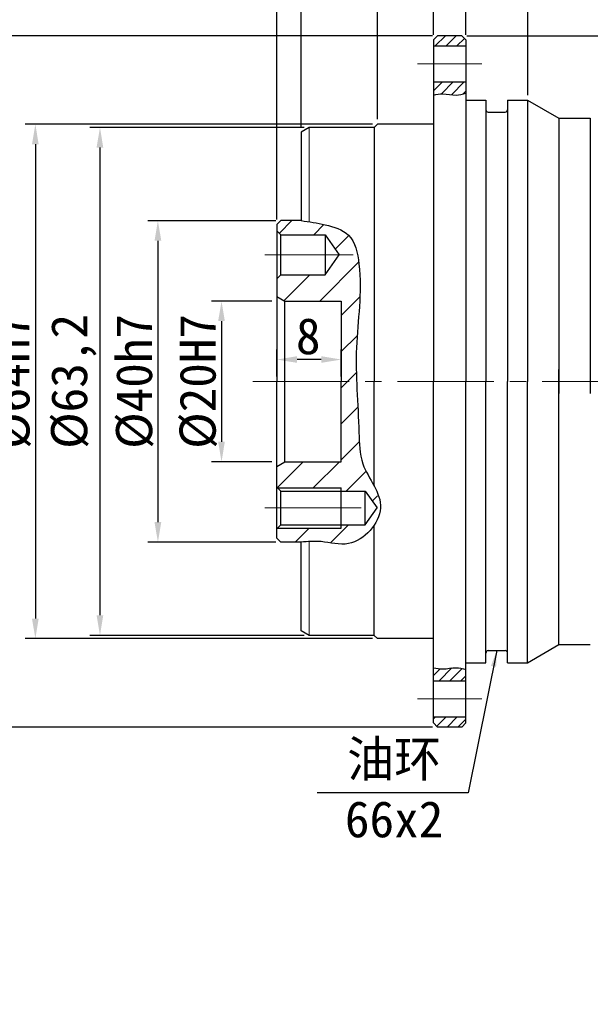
# Model space of a CAD drawing. Header units: millimetres. Extents: x 831 to 1300, y 1031 to 1361.
# Tile 9 of 12: x 994 to 1066, y 1170 to 1292. Entities that reach past the tile are written whole.
import ezdxf

# ---------------------------------------------------------------- set-up
doc = ezdxf.new("R2010")
doc.units = ezdxf.units.MM
doc.header["$PDSIZE"] = -5
doc.linetypes.add('点画线', pattern=[18, 12, -2, 2, -2])
doc.layers.get('Defpoints').update_dxf_attribs({"lineweight": 18})
for name, color, linetype, lineweight in [('7中心线层', 7, '点画线', 18), ('尺寸线', 7, 'Continuous', 18), ('尺寸线层', 3, 'Continuous', 18), ('标注线', 7, 'Continuous', 20), ('粗实线', 7, 'Continuous', 50), ('细实线', 7, 'Continuous', 18)]:
    doc.layers.add(name, color=color, linetype=linetype, lineweight=lineweight)
doc.styles.add('工程字', font='txt')
doc.dimstyles.new('ISO-25', dxfattribs={"dimtxt": 4.5, "dimasz": 1, "dimexe": 1.25, "dimexo": 0.625, "dimtad": 1, "dimtxsty": '工程字', "dimcen": 2.5, "dimdle": 2, "dimadec": 0, "dimazin": 0, "dimtfac": 1, "dimtmove": 0, "dimatfit": 3, "dimfxl": 1, "dimarcsym": 0})
doc.dimstyles.new('副本 ISO-25', dxfattribs={"dimtxt": 4.5, "dimasz": 2.5, "dimexe": 1.25, "dimexo": 0.625, "dimtad": 1, "dimtxsty": '工程字', "dimcen": 2.5, "dimdle": 5, "dimadec": 0, "dimazin": 0, "dimtfac": 1, "dimtmove": 0, "dimatfit": 3, "dimfxl": 1, "dimtolj": 1, "dimarcsym": 0})
pattern_1 = [(45, (-549.2586, 17.2613), (-2.245064, 2.245064), [])]

# ---------------------------------------------------------------- blocks, each defined once
blk = doc.blocks.new('*D74')
at = {"layer": 'Defpoints', "color": 0}
for p in [(1026.52, 1257.1), (1019.62, 1237.1), (1026.52, 1237.1)]:
    blk.add_point(p, dxfattribs=at)
at = {"layer": '尺寸线层', "color": 0, "lineweight": -2}
for p, q in [((1025.89, 1257.1), (1018.37, 1257.1)), ((1019.62, 1254.6), (1019.62, 1239.6)), ((1025.89, 1237.1), (1018.37, 1237.1))]:
    blk.add_line(p, q, dxfattribs=at)
at = {"layer": '尺寸线层', "color": 0}
for points in [[(1020.03, 1254.6), (1019.2, 1254.6), (1019.62, 1257.1)], [(1019.2, 1239.6), (1020.03, 1239.6), (1019.62, 1237.1)]]:
    blk.add_solid(points, dxfattribs=at)
at = {"layer": '尺寸线层', "color": 0, "insert": (1016.74, 1247.1), "char_height": 4.5, "attachment_point": 5, "rotation": 90, "style": '工程字'}
blk.add_mtext('\\A1;%%C20H7', dxfattribs=at)
blk = doc.blocks.new('*D75')
at = {"layer": 'Defpoints', "color": 0}
for p in [(1027.02, 1267.1), (1011.7, 1227.1), (1027.02, 1227.1)]:
    blk.add_point(p, dxfattribs=at)
at = {"layer": '尺寸线层', "color": 0, "lineweight": -2}
for p, q in [((1026.39, 1267.1), (1010.45, 1267.1)), ((1011.7, 1264.6), (1011.7, 1229.6)), ((1026.39, 1227.1), (1010.45, 1227.1))]:
    blk.add_line(p, q, dxfattribs=at)
at = {"layer": '尺寸线层', "color": 0}
for points in [[(1012.12, 1264.6), (1011.28, 1264.6), (1011.7, 1267.1)], [(1011.28, 1229.6), (1012.12, 1229.6), (1011.7, 1227.1)]]:
    blk.add_solid(points, dxfattribs=at)
at = {"layer": '尺寸线层', "color": 0, "insert": (1008.83, 1247.1), "char_height": 4.5, "attachment_point": 5, "rotation": 90, "style": '工程字'}
blk.add_mtext('\\A1;%%C40h7', dxfattribs=at)
blk = doc.blocks.new('*D76')
at = {"layer": 'Defpoints', "color": 0}
for p in [(1039.02, 1279.1), (996.45, 1215.1), (1039.02, 1215.1)]:
    blk.add_point(p, dxfattribs=at)
at = {"layer": '尺寸线层', "color": 0, "lineweight": -2}
for p, q in [((1038.39, 1279.1), (995.2, 1279.1)), ((996.45, 1276.6), (996.45, 1217.6)), ((1038.39, 1215.1), (995.2, 1215.1))]:
    blk.add_line(p, q, dxfattribs=at)
at = {"layer": '尺寸线层', "color": 0}
for points in [[(996.86, 1276.6), (996.03, 1276.6), (996.45, 1279.1)], [(996.03, 1217.6), (996.86, 1217.6), (996.45, 1215.1)]]:
    blk.add_solid(points, dxfattribs=at)
at = {"layer": '尺寸线层', "color": 0, "insert": (993.57, 1247.1), "char_height": 4.5, "attachment_point": 5, "rotation": 90, "style": '工程字'}
blk.add_mtext('\\A1;%%C64h7', dxfattribs=at)
blk = doc.blocks.new('*D77')
at = {"layer": 'Defpoints', "color": 0}
for p in [(989.02, 1290.1), (1046.52, 1290.1), (1046.52, 1204.1)]:
    blk.add_point(p, dxfattribs=at)
at = {"layer": '尺寸线层', "color": 0, "lineweight": -2}
for p, q in [((1045.89, 1290.1), (987.77, 1290.1)), ((989.02, 1206.6), (989.02, 1287.6)), ((1045.89, 1204.1), (987.77, 1204.1))]:
    blk.add_line(p, q, dxfattribs=at)
at = {"layer": '尺寸线层', "color": 0}
for points in [[(989.44, 1287.6), (988.61, 1287.6), (989.02, 1290.1)], [(988.61, 1206.6), (989.44, 1206.6), (989.02, 1204.1)]]:
    blk.add_solid(points, dxfattribs=at)
at = {"layer": '尺寸线层', "color": 0, "insert": (986.15, 1246.73), "char_height": 4.5, "attachment_point": 5, "rotation": 90, "style": '工程字'}
blk.add_mtext('\\A1;%%C86', dxfattribs=at)
blk = doc.blocks.new('*D78')
at = {"layer": 'Defpoints', "color": 0}
for p in [(1046.02, 1296.23), (1046.02, 1289.6), (1039.02, 1279.1)]:
    blk.add_point(p, dxfattribs=at)
at = {"layer": '尺寸线层', "color": 0, "lineweight": -2}
for p, q in [((1039.02, 1279.73), (1039.02, 1297.48)), ((1046.02, 1290.23), (1046.02, 1297.48)), ((1041.52, 1296.23), (1043.52, 1296.23))]:
    blk.add_line(p, q, dxfattribs=at)
at = {"layer": '尺寸线层', "color": 0}
for points in [[(1041.52, 1296.65), (1041.52, 1295.81), (1039.02, 1296.23)], [(1043.52, 1295.81), (1043.52, 1296.65), (1046.02, 1296.23)]]:
    blk.add_solid(points, dxfattribs=at)
at = {"layer": '尺寸线层', "color": 0, "insert": (1042.52, 1299.1), "char_height": 4.5, "attachment_point": 5, "style": '工程字'}
blk.add_mtext('\\A1;7', dxfattribs=at)
blk = doc.blocks.new('*D79')
at = {"layer": 'Defpoints', "color": 0}
for p in [(1026.52, 1296.23), (1029.52, 1278.13), (1026.52, 1266.6)]:
    blk.add_point(p, dxfattribs=at)
at = {"layer": '尺寸线层', "color": 0, "lineweight": -2}
for p, q in [((1026.52, 1267.23), (1026.52, 1297.48)), ((1029.52, 1278.75), (1029.52, 1297.48)), ((1024.02, 1296.23), (1017.83, 1296.23)), ((1029.52, 1296.23), (1026.52, 1296.23)), ((1032.02, 1296.23), (1034.52, 1296.23))]:
    blk.add_line(p, q, dxfattribs=at)
at = {"layer": '尺寸线层', "color": 0}
for points in [[(1024.02, 1295.81), (1024.02, 1296.65), (1026.52, 1296.23)], [(1032.02, 1296.65), (1032.02, 1295.81), (1029.52, 1296.23)]]:
    blk.add_solid(points, dxfattribs=at)
at = {"layer": '尺寸线层', "color": 0, "insert": (1019.67, 1299.1), "char_height": 4.5, "attachment_point": 5, "style": '工程字'}
blk.add_mtext('\\A1;3', dxfattribs=at)
blk = doc.blocks.new('*D80')
at = {"layer": 'Defpoints', "color": 0}
for p in [(1050.02, 1296.23), (1050.02, 1289.6), (1057.72, 1282.1)]:
    blk.add_point(p, dxfattribs=at)
at = {"layer": '尺寸线层', "color": 0, "lineweight": -2}
for p, q in [((1050.02, 1290.23), (1050.02, 1297.48)), ((1057.72, 1282.73), (1057.72, 1297.48)), ((1050.02, 1296.23), (1037.39, 1296.23)), ((1055.22, 1296.23), (1052.52, 1296.23))]:
    blk.add_line(p, q, dxfattribs=at)
at = {"layer": '尺寸线层', "color": 0}
for points in [[(1052.52, 1296.65), (1052.52, 1295.81), (1050.02, 1296.23)], [(1055.22, 1295.81), (1055.22, 1296.65), (1057.72, 1296.23)]]:
    blk.add_solid(points, dxfattribs=at)
at = {"layer": '尺寸线层', "color": 0, "insert": (1042.45, 1299.48), "char_height": 4.5, "attachment_point": 5, "style": '工程字'}
blk.add_mtext('\\A1;7,7', dxfattribs=at)
blk = doc.blocks.new('*D81')
at = {"layer": 'Defpoints', "color": 0}
for p in [(1046.02, 1306.23), (1046.02, 1289.6), (1050.02, 1289.6)]:
    blk.add_point(p, dxfattribs=at)
at = {"layer": '尺寸线层', "color": 0, "lineweight": -2}
for p, q in [((1046.02, 1290.23), (1046.02, 1307.48)), ((1050.02, 1290.23), (1050.02, 1307.48)), ((1043.52, 1306.23), (1041.02, 1306.23)), ((1050.02, 1306.23), (1046.02, 1306.23)), ((1052.52, 1306.23), (1055.02, 1306.23))]:
    blk.add_line(p, q, dxfattribs=at)
at = {"layer": '尺寸线层', "color": 0}
for points in [[(1043.52, 1305.82), (1043.52, 1306.65), (1046.02, 1306.23)], [(1052.52, 1306.65), (1052.52, 1305.82), (1050.02, 1306.23)]]:
    blk.add_solid(points, dxfattribs=at)
at = {"layer": '尺寸线层', "color": 0, "insert": (1048.02, 1309.11), "char_height": 4.5, "attachment_point": 5, "style": '工程字'}
blk.add_mtext('\\A1;4', dxfattribs=at)
blk = doc.blocks.new('*D82')
at = {"layer": 'Defpoints', "color": 0}
for p in [(1026.52, 1306.23), (1046.02, 1289.6), (1026.52, 1266.6)]:
    blk.add_point(p, dxfattribs=at)
at = {"layer": '尺寸线层', "color": 0, "lineweight": -2}
for p, q in [((1026.52, 1267.23), (1026.52, 1307.48)), ((1046.02, 1290.23), (1046.02, 1307.48)), ((1043.52, 1306.23), (1029.02, 1306.23))]:
    blk.add_line(p, q, dxfattribs=at)
at = {"layer": '尺寸线层', "color": 0}
for points in [[(1029.02, 1306.65), (1029.02, 1305.82), (1026.52, 1306.23)], [(1043.52, 1305.82), (1043.52, 1306.65), (1046.02, 1306.23)]]:
    blk.add_solid(points, dxfattribs=at)
at = {"layer": '尺寸线层', "color": 0, "insert": (1036.27, 1309.49), "char_height": 4.5, "attachment_point": 5, "style": '工程字'}
blk.add_mtext('\\A1;19,5', dxfattribs=at)
blk = doc.blocks.new('*D83')
at = {"layer": 'Defpoints', "color": 0}
for p in [(1049.52, 1290.1), (1174.68, 1290.1), (1145.02, 1169.6)]:
    blk.add_point(p, dxfattribs=at)
at = {"layer": '尺寸线层', "color": 0, "lineweight": -2}
for p, q in [((1050.14, 1290.1), (1175.93, 1290.1)), ((1174.68, 1172.1), (1174.68, 1287.6)), ((1145.64, 1169.6), (1175.93, 1169.6))]:
    blk.add_line(p, q, dxfattribs=at)
at = {"layer": '尺寸线层', "color": 0}
for points in [[(1175.1, 1287.6), (1174.26, 1287.6), (1174.68, 1290.1)], [(1174.26, 1172.1), (1175.1, 1172.1), (1174.68, 1169.6)]]:
    blk.add_solid(points, dxfattribs=at)
at = {"layer": '尺寸线层', "color": 0, "insert": (1171.43, 1225.6), "char_height": 4.5, "attachment_point": 5, "rotation": 90, "style": '工程字'}
blk.add_mtext('\\A1;120,5', dxfattribs=at)
blk = doc.blocks.new('*D84')
at = {"layer": 'Defpoints', "color": 0}
for p in [(1050.02, 1306.23), (1050.02, 1289.6), (1115.52, 1247.1)]:
    blk.add_point(p, dxfattribs=at)
at = {"layer": '尺寸线层', "color": 0, "lineweight": -2}
for p, q in [((1050.02, 1290.23), (1050.02, 1307.48)), ((1115.52, 1247.73), (1115.52, 1307.48)), ((1113.02, 1306.23), (1052.52, 1306.23))]:
    blk.add_line(p, q, dxfattribs=at)
at = {"layer": '尺寸线层', "color": 0}
for points in [[(1052.52, 1306.65), (1052.52, 1305.82), (1050.02, 1306.23)], [(1113.02, 1305.82), (1113.02, 1306.65), (1115.52, 1306.23)]]:
    blk.add_solid(points, dxfattribs=at)
at = {"layer": '尺寸线层', "color": 0, "insert": (1082.77, 1309.49), "char_height": 4.5, "attachment_point": 5, "style": '工程字'}
blk.add_mtext('\\A1;65,5', dxfattribs=at)
blk = doc.blocks.new('*D85')
at = {"layer": 'Defpoints', "color": 0}
for p in [(1026.52, 1314.62), (1026.52, 1266.6), (1145.52, 1226.58)]:
    blk.add_point(p, dxfattribs=at)
at = {"layer": '尺寸线层', "color": 0, "lineweight": -2}
for p, q in [((1026.52, 1267.23), (1026.52, 1315.87)), ((1145.52, 1227.2), (1145.52, 1315.87)), ((1143.02, 1314.62), (1029.02, 1314.62))]:
    blk.add_line(p, q, dxfattribs=at)
at = {"layer": '尺寸线层', "color": 0}
for points in [[(1029.02, 1315.03), (1029.02, 1314.2), (1026.52, 1314.62)], [(1143.02, 1314.2), (1143.02, 1315.03), (1145.52, 1314.62)]]:
    blk.add_solid(points, dxfattribs=at)
at = {"layer": '尺寸线层', "color": 0, "insert": (1086.02, 1317.49), "char_height": 4.5, "attachment_point": 5, "style": '工程字'}
blk.add_mtext('\\A1;119', dxfattribs=at)
blk = doc.blocks.new('*D87')
at = {"layer": 'Defpoints', "color": 0}
for p in [(1030.52, 1278.7), (1004.49, 1215.5), (1030.52, 1215.5)]:
    blk.add_point(p, dxfattribs=at)
at = {"layer": '尺寸线层', "color": 0, "lineweight": -2}
for p, q in [((1029.89, 1278.7), (1003.24, 1278.7)), ((1004.49, 1276.2), (1004.49, 1218)), ((1029.89, 1215.5), (1003.24, 1215.5))]:
    blk.add_line(p, q, dxfattribs=at)
at = {"layer": '尺寸线层', "color": 0}
for points in [[(1004.9, 1276.2), (1004.07, 1276.2), (1004.49, 1278.7)], [(1004.07, 1218), (1004.9, 1218), (1004.49, 1215.5)]]:
    blk.add_solid(points, dxfattribs=at)
at = {"layer": '尺寸线层', "color": 0, "insert": (1001.23, 1247.1), "char_height": 4.5, "attachment_point": 5, "rotation": 90, "style": '工程字'}
blk.add_mtext('\\A1;%%C63,2', dxfattribs=at)
blk = doc.blocks.new('*D100')
at = {"layer": 'Defpoints', "color": 0}
for p in [(1026.52, 1249.82), (1026.52, 1247.1), (1034.52, 1247.1)]:
    blk.add_point(p, dxfattribs=at)
at = {"layer": '尺寸线层', "color": 0, "lineweight": -2}
for p, q in [((1026.52, 1247.73), (1026.52, 1251.07)), ((1034.52, 1247.73), (1034.52, 1251.07)), ((1032.02, 1249.82), (1029.02, 1249.82))]:
    blk.add_line(p, q, dxfattribs=at)
at = {"layer": '尺寸线层', "color": 0}
for points in [[(1029.02, 1250.24), (1029.02, 1249.41), (1026.52, 1249.82)], [(1032.02, 1249.41), (1032.02, 1250.24), (1034.52, 1249.82)]]:
    blk.add_solid(points, dxfattribs=at)
at = {"layer": '尺寸线层', "color": 0, "insert": (1030.41, 1252.7), "char_height": 4.5, "attachment_point": 5, "style": '工程字'}
blk.add_mtext('\\A1;8', dxfattribs=at)

msp = doc.modelspace()

# ---------------------------------------------------------------- hatches: boundary and pattern name
at = {"layer": '尺寸线'}
h = msp.add_hatch(dxfattribs=at)
h.set_pattern_fill('ANSI31', style=0)
h.set_pattern_definition(pattern_1)
edge = h.paths.add_edge_path()
edge.add_line((1026.5158, 1257.6817), (1027.5158, 1257.1043))
edge.add_line((1027.5158, 1257.1043), (1034.5158, 1257.1043))
edge.add_line((1034.5158, 1257.1043), (1034.5158, 1247.1043))
edge.add_line((1034.5158, 1247.1043), (1036.4301, 1247.1043))
edge.add_spline(control_points=[(1036.4301, 1247.1043), (1036.3778, 1248.5206), (1036.3053, 1253.3702), (1037.3727, 1259.2834), (1036.0301, 1265.6058), (1032.5176, 1266.6675), (1030.5052, 1266.9603), (1029.5158, 1267.1043)], knot_values=[0, 0, 0, 0, 4.25660228, 14.66840407, 18.479852, 21.63620278, 24.68852808, 24.68852808, 24.68852808, 24.68852808], degree=3, periodic=0)
edge.add_line((1029.5158, 1267.1043), (1027.0158, 1267.1043))
edge.add_line((1027.0158, 1267.1043), (1026.5158, 1266.6043))
edge.add_line((1026.5158, 1266.6043), (1026.5158, 1265.8543))
edge.add_line((1026.5158, 1265.8543), (1027.0158, 1265.3543))
edge.add_line((1027.0158, 1265.3543), (1032.5158, 1265.3543))
edge.add_line((1032.5158, 1265.3543), (1034.2479, 1262.8543))
edge.add_line((1034.2479, 1262.8543), (1032.5158, 1260.3543))
edge.add_line((1032.5158, 1260.3543), (1027.0158, 1260.3543))
edge.add_line((1027.0158, 1260.3543), (1026.5158, 1259.8543))
edge.add_line((1026.5158, 1259.8543), (1026.5158, 1257.6817))
h = msp.add_hatch(dxfattribs=at)
h.set_pattern_fill('ANSI31', style=0)
h.set_pattern_definition(pattern_1)
edge = h.paths.add_edge_path()
edge.add_line((1039.0158, 1231.3543), (1039.0158, 1233.2464))
edge.add_spline(control_points=[(1039.0158, 1233.2464), (1038.8986, 1233.5243), (1038.762, 1233.8005), (1038.6158, 1234.0763)], knot_values=[37.93697808, 37.93697808, 37.93697808, 37.93697808, 38.84317579, 38.84317579, 38.84317579, 38.84317579], degree=3, periodic=0)
edge.add_spline(control_points=[(1038.6158, 1234.0763), (1038.1337, 1234.9861), (1036.774, 1237.0873), (1036.7456, 1241.5586), (1036.5077, 1245.0042), (1036.4301, 1247.1043)], knot_values=[24.68852808, 24.68852808, 24.68852808, 24.68852808, 27.67801093, 31.62506894, 37.93697808, 37.93697808, 37.93697808, 37.93697808], degree=3, periodic=0)
edge.add_line((1036.4301, 1247.1043), (1034.5158, 1247.1043))
edge.add_line((1034.5158, 1247.1043), (1034.5158, 1237.1043))
edge.add_line((1034.5158, 1237.1043), (1027.5158, 1237.1043))
edge.add_line((1027.5158, 1237.1043), (1026.5158, 1236.527))
edge.add_line((1026.5158, 1236.527), (1026.5158, 1233.9543))
edge.add_line((1026.5158, 1233.9543), (1026.6158, 1233.8543))
edge.add_line((1026.6158, 1233.8543), (1034.5158, 1233.8543))
edge.add_line((1034.5158, 1233.8543), (1034.5158, 1233.4543))
edge.add_line((1034.5158, 1233.4543), (1037.5158, 1233.4543))
edge.add_line((1037.5158, 1233.4543), (1038.9707, 1231.3543))
edge.add_line((1038.9707, 1231.3543), (1039.0158, 1231.3543))
h.paths.add_polyline_path([(996.5488, 1237.6356), (996.5488, 1256.5731), (1006.1113, 1256.5731), (1006.1113, 1237.6356)], flags=24)
h.paths.add_polyline_path([(981.6483, 1241.8551), (981.6483, 1251.6112), (990.6483, 1251.6112), (990.6483, 1241.8551)], flags=24)
h.paths.add_polyline_path([(966.0514, 1243.9154), (966.0514, 1250.2933), (975.0514, 1250.2933), (975.0514, 1243.9154)], flags=24)
h.paths.add_polyline_path([(977.2741, 1217.3069), (987.0271, 1217.3069), (987.0271, 1208.3069), (977.2741, 1208.3069)], flags=24)
h.paths.add_polyline_path([(1004.3266, 1239.4168), (1004.3266, 1254.7918), (1013.3266, 1254.7918), (1013.3266, 1239.4168)], flags=24)
h.paths.add_polyline_path([(989.0706, 1239.4168), (989.0706, 1254.7918), (998.0706, 1254.7918), (998.0706, 1239.4168)], flags=24)
h.paths.add_polyline_path([(1028.5329, 1257.1982), (1032.2829, 1257.1982), (1032.2829, 1248.1982), (1028.5329, 1248.1982)], flags=24)
h.paths.add_polyline_path([(1012.2432, 1239.4168), (1012.2432, 1254.7918), (1021.2432, 1254.7918), (1021.2432, 1239.4168)], flags=24)
h = msp.add_hatch(dxfattribs=at)
h.set_pattern_fill('ANSI31', style=0)
h.set_pattern_definition(pattern_1)
edge = h.paths.add_edge_path()
edge.add_spline(control_points=[(1029.5158, 1227.1044), (1029.8491, 1227.1313), (1030.1824, 1227.1582), (1030.5158, 1227.176)], knot_values=[51.72933406, 51.72933406, 51.72933406, 51.72933406, 52.73024776, 52.73024776, 52.73024776, 52.73024776], degree=3, periodic=0)
edge.add_spline(control_points=[(1030.5158, 1227.176), (1031.0104, 1227.2026), (1032.6497, 1227.2245), (1035.5447, 1226.3094), (1037.8588, 1228.0855), (1038.6158, 1229.2157)], knot_values=[43.07975906, 43.07975906, 43.07975906, 43.07975906, 44.56452571, 47.9984859, 51.72933406, 51.72933406, 51.72933406, 51.72933406], degree=3, periodic=0)
edge.add_spline(control_points=[(1038.6158, 1229.2157), (1038.7685, 1229.4437), (1038.903, 1229.6801), (1039.0158, 1229.9209)], knot_values=[42.32708662, 42.32708662, 42.32708662, 42.32708662, 43.07975906, 43.07975906, 43.07975906, 43.07975906], degree=3, periodic=0)
edge.add_line((1039.0158, 1229.9209), (1039.0158, 1231.3543))
edge.add_line((1039.0158, 1231.3543), (1038.9707, 1231.3543))
edge.add_line((1038.9707, 1231.3543), (1037.5158, 1229.2543))
edge.add_line((1037.5158, 1229.2543), (1034.5158, 1229.2543))
edge.add_line((1034.5158, 1229.2543), (1034.5158, 1228.8543))
edge.add_line((1034.5158, 1228.8543), (1026.6158, 1228.8543))
edge.add_line((1026.6158, 1228.8543), (1026.5158, 1228.7543))
edge.add_line((1026.5158, 1228.7543), (1026.5158, 1227.6043))
edge.add_line((1026.5158, 1227.6043), (1027.0158, 1227.1043))
edge.add_line((1027.0158, 1227.1043), (1029.5158, 1227.1044))
at = {"layer": '标注线', "lineweight": -3}
h = msp.add_hatch(dxfattribs=at)
h.set_pattern_fill('ANSI31', color=256, scale=0.3, style=0)
h.set_pattern_definition([(45, (-3886.7981, 2067.2727), (-0.67351921, 0.67351921), [])])
h.paths.add_polyline_path([(1050.0158, 1289.6043), (1049.5158, 1290.1043), (1046.5158, 1290.1043), (1046.0158, 1289.6043), (1046.0158, 1288.8543), (1050.0158, 1288.8543)])
edge = h.paths.add_edge_path()
edge.add_line((1050.0158, 1284.3543), (1046.0158, 1284.3543))
edge.add_line((1046.0158, 1284.3543), (1046.0158, 1282.734))
edge.add_spline(control_points=[(1046.0158, 1282.734), (1046.3986, 1282.8246), (1047.3225, 1282.9701), (1048.6892, 1282.6093), (1049.6188, 1282.8179), (1050.0158, 1282.9514)], knot_values=[0.91672732, 0.91672732, 0.91672732, 0.91672732, 2.08894861, 3.73307331, 4.98058606, 4.98058606, 4.98058606, 4.98058606], degree=3, periodic=0)
edge.add_line((1050.0158, 1282.9514), (1050.0158, 1284.3543))
edge = h.paths.add_edge_path()
edge.add_spline(control_points=[(1050.0158, 1211.2572), (1049.6188, 1211.3907), (1048.6892, 1211.5993), (1047.3225, 1211.2386), (1046.3986, 1211.384), (1046.0158, 1211.4747)], knot_values=[0.91672732, 0.91672732, 0.91672732, 0.91672732, 2.16424007, 3.80836477, 4.98058606, 4.98058606, 4.98058606, 4.98058606], degree=3, periodic=0)
edge.add_line((1046.0158, 1211.4747), (1046.0158, 1209.8543))
edge.add_line((1046.0158, 1209.8543), (1050.0158, 1209.8543))
edge.add_line((1050.0158, 1209.8543), (1050.0158, 1211.2572))
h.paths.add_polyline_path([(1050.0158, 1205.3543), (1046.0158, 1205.3543), (1046.0158, 1204.6043), (1046.5158, 1204.1043), (1049.5158, 1204.1043), (1050.0158, 1204.6043)])

# ---------------------------------------------------------------- linework, layer by layer
at = {"layer": '7中心线层'}
for p, q in [((1044.0158, 1286.6043), (1052.0158, 1286.6043)), ((1044.0158, 1286.6043), (1052.0158, 1286.6043)), ((1025.0158, 1262.8543), (1036.0158, 1262.8543)), ((1023.5158, 1247.1043), (1115.5158, 1247.1043)), ((1025.0158, 1231.3543), (1039.0158, 1231.3543)), ((1044.0158, 1207.6043), (1052.0158, 1207.6043)), ((1044.0158, 1207.6043), (1052.0158, 1207.6043))]:
    msp.add_line(p, q, dxfattribs=at)
at = {"layer": '尺寸线', "color": 7}
for p, q in [((1030.5158, 1278.7043), (1030.5158, 1266.9557)), ((1030.5158, 1215.5043), (1030.5158, 1227.176))]:
    msp.add_line(p, q, dxfattribs=at)
at = {"layer": '粗实线', "linetype": 'Continuous', "lineweight": 30}
for p, q in [((1046.5158, 1290.1043), (1046.0158, 1289.6043)), ((1049.5158, 1290.1043), (1046.5158, 1290.1043)), ((1050.0158, 1289.6043), (1049.5158, 1290.1043)), ((1046.0158, 1289.6043), (1046.0158, 1247.1043)), ((1046.0158, 1288.8543), (1050.0158, 1288.8543)), ((1050.0158, 1289.6043), (1050.0158, 1247.1043)), ((1046.0158, 1284.3543), (1050.0158, 1284.3543)), ((1050.0158, 1282.1043), (1052.5158, 1282.1043)), ((1052.5158, 1282.1043), (1052.5158, 1247.1043)), ((1055.2158, 1282.1043), (1057.7158, 1282.1043)), ((1055.2158, 1282.1043), (1055.2158, 1247.1043)), ((1057.7158, 1282.1043), (1061.6129, 1279.8543)), ((1057.7158, 1282.1043), (1057.7158, 1247.1043)), ((1052.8158, 1280.6043), (1054.9158, 1280.6043)), ((1039.0158, 1279.1043), (1038.6158, 1278.7043)), ((1046.0158, 1279.1043), (1039.0158, 1279.1043)), ((1061.6129, 1279.8543), (1065.5158, 1279.8543)), ((1061.6129, 1279.8543), (1061.6129, 1245.6043)), ((1065.5158, 1279.8544), (1065.5158, 1245.6044)), ((1030.5158, 1278.7043), (1029.5158, 1278.127)), ((1029.5158, 1278.127), (1029.5158, 1267.1043)), ((1038.6158, 1278.7043), (1030.5158, 1278.7043)), ((1038.6158, 1278.7043), (1038.6158, 1247.1043)), ((1027.0158, 1267.1043), (1026.5158, 1266.6043)), ((1029.5158, 1267.1043), (1027.0158, 1267.1043)), ((1026.5158, 1266.6043), (1026.5158, 1247.1043)), ((1027.0158, 1265.3543), (1026.5158, 1265.8543)), ((1027.0158, 1260.3543), (1027.0158, 1265.3543)), ((1027.0158, 1265.3543), (1032.5158, 1265.3543)), ((1032.5158, 1265.3543), (1032.5158, 1260.3543)), ((1032.5158, 1265.3543), (1034.2479, 1262.8543)), ((1032.5158, 1260.3543), (1034.2479, 1262.8543)), ((1027.0158, 1260.3543), (1026.5158, 1259.8543)), ((1027.0158, 1260.3543), (1032.5158, 1260.3543)), ((1026.5158, 1257.6817), (1027.5158, 1257.1043)), ((1027.5158, 1237.1043), (1027.5158, 1257.1043)), ((1027.5158, 1257.1043), (1034.5158, 1257.1043)), ((1034.5158, 1257.1043), (1034.5158, 1247.1043)), ((1061.6129, 1214.3543), (1061.6129, 1248.6043)), ((1026.5158, 1227.6043), (1026.5158, 1247.1043)), ((1034.5158, 1237.1043), (1034.5158, 1247.1043)), ((1038.6158, 1234.0763), (1038.6158, 1247.1043)), ((1046.0158, 1204.6043), (1046.0158, 1247.1043)), ((1050.0158, 1204.6043), (1050.0158, 1247.1043)), ((1052.5158, 1212.1043), (1052.5158, 1247.1043)), ((1055.2158, 1212.1043), (1055.2158, 1247.1043)), ((1057.7158, 1212.1043), (1057.7158, 1247.1043)), ((1026.5158, 1236.527), (1027.5158, 1237.1043)), ((1027.5158, 1237.1043), (1034.5158, 1237.1043)), ((1027.0158, 1233.4543), (1026.5158, 1233.9543)), ((1034.5158, 1228.8543), (1034.5158, 1233.8543)), ((1027.0158, 1229.2543), (1027.0158, 1233.4543)), ((1027.0158, 1233.4543), (1037.5158, 1233.4543)), ((1037.5158, 1229.2543), (1037.5158, 1233.4543)), ((1037.5158, 1233.4543), (1038.9707, 1231.3543)), ((1037.5158, 1229.2543), (1038.9707, 1231.3543)), ((1027.0158, 1229.2543), (1026.5158, 1228.7543)), ((1027.0158, 1229.2543), (1037.5158, 1229.2543)), ((1038.6158, 1215.5043), (1038.6158, 1229.2157)), ((1027.0158, 1227.1043), (1026.5158, 1227.6043)), ((1029.5158, 1227.1044), (1027.0158, 1227.1043)), ((1029.5158, 1216.0817), (1029.5158, 1227.1044)), ((1030.5158, 1215.5043), (1029.5158, 1216.0817)), ((1038.6158, 1215.5043), (1030.5158, 1215.5043)), ((1039.0158, 1215.1043), (1038.6158, 1215.5043)), ((1046.0158, 1215.1043), (1039.0158, 1215.1043)), ((1057.7158, 1212.1043), (1061.6129, 1214.3543)), ((1061.6129, 1214.3543), (1065.5158, 1214.3543)), ((1052.8158, 1213.6043), (1054.9158, 1213.6043)), ((1050.0158, 1212.1043), (1052.5158, 1212.1043)), ((1055.2158, 1212.1043), (1057.7158, 1212.1043)), ((1046.0158, 1209.8543), (1050.0158, 1209.8543)), ((1046.0158, 1205.3543), (1050.0158, 1205.3543)), ((1046.5158, 1204.1043), (1046.0158, 1204.6043)), ((1050.0158, 1204.6043), (1049.5158, 1204.1043)), ((1049.5158, 1204.1043), (1046.5158, 1204.1043))]:
    msp.add_line(p, q, dxfattribs=at)
for centre, start, end in [((1052.8158, 1280.9043), 180, 270), ((1054.9158, 1280.9043), 270, 0), ((1052.8158, 1213.3043), 90, 180), ((1054.9158, 1213.3043), 0, 90)]:
    msp.add_arc(centre, 0.3, start, end, dxfattribs=at)
at = {"layer": '细实线', "linetype": 'Continuous', "lineweight": -3}
for p, q in [((1026.6158, 1233.8543), (1034.5158, 1233.8543)), ((1026.6158, 1228.8543), (1034.5158, 1228.8543))]:
    msp.add_line(p, q, dxfattribs=at)
for points in [[(1046.0158, 1282.734), (1046.3986, 1282.8246), (1047.3225, 1282.9701), (1048.6892, 1282.6093), (1049.6188, 1282.8179), (1050.0158, 1282.9514)], [(1046.0158, 1211.4747), (1046.3986, 1211.384), (1047.3225, 1211.2386), (1048.6892, 1211.5993), (1049.6188, 1211.3907), (1050.0158, 1211.2572)]]:
    msp.add_open_spline(points, degree=3, knots=[0.91672732, 0.91672732, 0.91672732, 0.91672732, 2.08894861, 3.73307331, 4.98058606, 4.98058606, 4.98058606, 4.98058606], dxfattribs=at)
msp.add_spline([(1029.5158, 1267.1043), (1032.5235, 1266.5842), (1035.4097, 1265.3065), (1036.7249, 1261.7292), (1036.4131, 1251.3221), (1036.7187, 1240.758), (1037.2115, 1236.8418), (1039.4017, 1231.3474), (1035.426, 1226.923), (1032.0007, 1227.1664), (1029.5158, 1227.1044)], degree=3, dxfattribs=at)

# ---------------------------------------------------------------- texts
at = {"layer": '尺寸线层', "insert": (1041.0958, 1196.3478), "char_height": 4.5, "width": 21.443541, "attachment_point": 5, "style": '工程字'}
msp.add_mtext('油环66x2', dxfattribs=at)

# ---------------------------------------------------------------- dimensions: what is measured, and where the dimension line sits
at = {"layer": '尺寸线层'}
dim = msp.add_linear_dim(base=(1026.5158, 1314.617), p1=(1145.5158, 1226.5763), p2=(1026.5158, 1266.6043), dimstyle='副本 ISO-25', dxfattribs=at)
dim.commit()
dim.dimension.update_dxf_attribs({"geometry": '*D85', "text_midpoint": (1086.0158, 1317.492)})
for base, p1, p2, picture, middle in [((1026.5158, 1306.2332), (1046.0158, 1289.6043), (1026.5158, 1266.6043), '*D82', (1036.2658, 1309.4853)), ((1050.0158, 1306.2332), (1115.5158, 1247.1043), (1050.0158, 1289.6043), '*D84', (1082.7658, 1309.4853)), ((1050.0158, 1296.2284), (1057.7158, 1282.1043), (1050.0158, 1289.6043), '*D80', (1042.4537, 1299.4805)), ((1026.5158, 1296.2284), (1029.5158, 1278.127), (1026.5158, 1266.6043), '*D79', (1019.6715, 1299.1034)), ((1046.0158, 1296.2284), (1039.0158, 1279.1043), (1046.0158, 1289.6043), '*D78', (1042.5158, 1299.1034))]:
    dim = msp.add_linear_dim(base=base, p1=p1, p2=p2, dimstyle='副本 ISO-25', override={"dimtxsty": '工程字'}, dxfattribs=at)
    dim.commit()
    dim.dimension.update_dxf_attribs({"geometry": picture, "text_midpoint": middle})
for base, p1, p2, picture, middle in [((1046.0158, 1306.2332), (1050.0158, 1289.6043), (1046.0158, 1289.6043), '*D81', (1048.0158, 1306.2332)), ((1026.5158, 1249.8232), (1034.5158, 1247.1043), (1026.5158, 1247.1043), '*D100', (1030.4079, 1249.8232))]:
    dim = msp.add_linear_dim(base=base, p1=p1, p2=p2, dimstyle='副本 ISO-25', override={"dimtxsty": '工程字'}, dxfattribs=at)
    dim.commit()
    dim.dimension.update_dxf_attribs({"geometry": picture, "text_midpoint": middle, "dimtype": 160})
for base, p1, p2, text, picture, middle in [((989.0233, 1290.1043), (1046.5158, 1204.1043), (1046.5158, 1290.1043), '%%C<>', '*D77', (989.0233, 1246.7332)), ((996.4456, 1215.1043), (1039.0158, 1279.1043), (1039.0158, 1215.1043), '%%C<>h7', '*D76', (996.4456, 1247.1043)), ((1004.4863, 1215.5043), (1030.5158, 1278.7043), (1030.5158, 1215.5043), '%%C<>', '*D87', (1004.4863, 1247.1043)), ((1011.7016, 1227.1043), (1027.0158, 1267.1043), (1027.0158, 1227.1043), '%%C<>h7', '*D75', (1011.7016, 1247.1043)), ((1019.6182, 1237.1043), (1026.5158, 1257.1043), (1026.5158, 1237.1043), '%%C<>H7', '*D74', (1019.6182, 1247.1043))]:
    dim = msp.add_linear_dim(base=base, p1=p1, p2=p2, angle=90, text=text, dimstyle='副本 ISO-25', override={"dimtxsty": '工程字'}, dxfattribs=at)
    dim.commit()
    dim.dimension.update_dxf_attribs({"geometry": picture, "text_midpoint": middle, "dimtype": 160})
dim = msp.add_linear_dim(base=(1174.6796, 1290.1043), p1=(1145.0158, 1169.6043), p2=(1049.5158, 1290.1043), angle=90, dimstyle='副本 ISO-25', override={"dimtxsty": '工程字'}, dxfattribs=at)
dim.commit()
dim.dimension.update_dxf_attribs({"geometry": '*D83', "text_midpoint": (1174.6796, 1225.6043), "dimtype": 160})

# ---------------------------------------------------------------- leaders
msp.add_leader([(1053.8658, 1213.6043), (1050.3046, 1195.9236), (1031.5217, 1195.9236)], dimstyle='ISO-25', override={"dimtxt": 4, "dimasz": 2, "dimexo": 1, "dimgap": 1}, dxfattribs=at)

doc.saveas('drawing.dxf')
